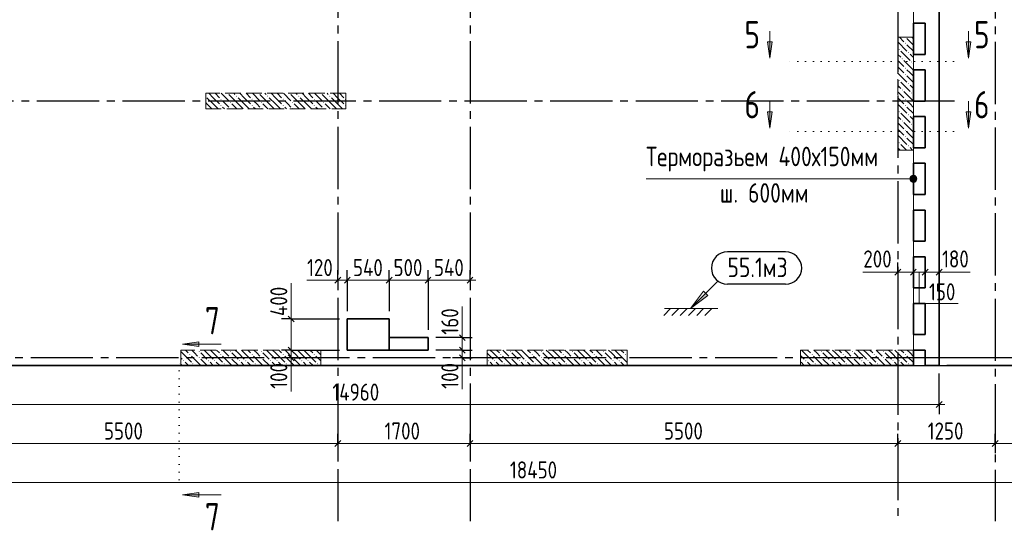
# Model space of a CAD drawing. Header units: millimetres. Extents: x 0 to 31317, y 0 to 42000.
# Tile 4 of 12: x 10533 to 23193, y 15930 to 22376. Entities that reach past the tile are written whole.
import ezdxf

# ---------------------------------------------------------------- set-up
doc = ezdxf.new("R2010")
doc.units = ezdxf.units.MM
for name, pattern in [('______2', [270, 200, -70]), ('______5', [1100, 800, -100, 100, -100]), ('______9', [100, 0, -100])]:
    doc.linetypes.add(name, pattern=pattern)
for name, color, linetype, lineweight in [('Standard', 7, 'Continuous', 25), ('ЖБ Пилон', 180, 'Continuous', 25), ('Оси', 40, '______5', 18), ('Примечания', 7, 'Continuous', 25), ('Размерная выноска', 7, 'Continuous', 13), ('Сечения символ', 7, 'Continuous', 25)]:
    doc.layers.add(name, color=color, linetype=linetype, lineweight=lineweight)
doc.layers.add('ЖБ Перекрытие верхний уровень', color=7, linetype='Continuous', lineweight=25, true_color=0xe0e0ff)
doc.styles.add('GOST 2.304-81', font='txt')
doc.styles.add('ISOCPEUR', font='txt')

msp = doc.modelspace()

# ---------------------------------------------------------------- hatches: boundary and pattern name
at = {"layer": 'ЖБ Пилон', "linetype": 'Continuous', "lineweight": 18, "transparency": 33554687}
for points in [[(21914, 22073), (21921, 22080), (21927, 22073), (21921, 22067)], [(21924, 22150), (21921, 22147), (21918, 22150)], [(21834, 21993), (21841, 22000), (21847, 21993), (21841, 21987)], [(21954, 21953), (21961, 21960), (21967, 21953), (21961, 21947)], [(21874, 21873), (21881, 21880), (21887, 21873), (21881, 21867)], [(21994, 21833), (22001, 21840), (22007, 21833), (22001, 21827)], [(21914, 21753), (21921, 21760), (21927, 21753), (21921, 21747)], [(21914, 21673), (21921, 21680), (21927, 21673), (21921, 21667)], [(21834, 21593), (21841, 21600), (21847, 21593), (21841, 21587)], [(21954, 21553), (21961, 21560), (21967, 21553), (21961, 21547)], [(12924, 21397), (12927, 21393), (12924, 21390)], [(13204, 21430), (13201, 21427), (13198, 21430)], [(13314, 21393), (13321, 21400), (13327, 21393), (13321, 21387)], [(13604, 21430), (13601, 21427), (13598, 21430)], [(13714, 21393), (13721, 21400), (13727, 21393), (13721, 21387)], [(14004, 21430), (14001, 21427), (13998, 21430)], [(14114, 21393), (14121, 21400), (14127, 21393), (14121, 21387)], [(14404, 21430), (14401, 21427), (14398, 21430)], [(14514, 21393), (14521, 21400), (14527, 21393), (14521, 21387)], [(21874, 21473), (21881, 21480), (21887, 21473), (21881, 21467)], [(21994, 21433), (22001, 21440), (22007, 21433), (22001, 21427)], [(13114, 21353), (13121, 21360), (13127, 21353), (13121, 21347)], [(13114, 21273), (13121, 21280), (13127, 21273), (13121, 21267)], [(13234, 21313), (13241, 21320), (13247, 21313), (13241, 21307)], [(13514, 21353), (13521, 21360), (13527, 21353), (13521, 21347)], [(13514, 21273), (13521, 21280), (13527, 21273), (13521, 21267)], [(13634, 21313), (13641, 21320), (13647, 21313), (13641, 21307)], [(13914, 21353), (13921, 21360), (13927, 21353), (13921, 21347)], [(13914, 21273), (13921, 21280), (13927, 21273), (13921, 21267)], [(14034, 21313), (14041, 21320), (14047, 21313), (14041, 21307)], [(14314, 21353), (14321, 21360), (14327, 21353), (14321, 21347)], [(14314, 21273), (14321, 21280), (14327, 21273), (14321, 21267)], [(14434, 21313), (14441, 21320), (14447, 21313), (14441, 21307)], [(14714, 21353), (14721, 21360), (14724, 21357), (14724, 21350), (14721, 21347)], [(14714, 21273), (14721, 21280), (14724, 21277), (14724, 21270), (14721, 21267)], [(21914, 21353), (21921, 21360), (21927, 21353), (21921, 21347)], [(21914, 21273), (21921, 21280), (21927, 21273), (21921, 21267)], [(13234, 21233), (13241, 21240), (13247, 21233), (13244, 21230), (13238, 21230)], [(13634, 21233), (13641, 21240), (13647, 21233), (13644, 21230), (13638, 21230)], [(14034, 21233), (14041, 21240), (14047, 21233), (14044, 21230), (14038, 21230)], [(14434, 21233), (14441, 21240), (14447, 21233), (14444, 21230), (14438, 21230)], [(21834, 21193), (21841, 21200), (21847, 21193), (21841, 21187)], [(21954, 21153), (21961, 21160), (21967, 21153), (21961, 21147)], [(21874, 21073), (21881, 21080), (21887, 21073), (21881, 21067)], [(21994, 21033), (22001, 21040), (22007, 21033), (22001, 21027)], [(21914, 20953), (21921, 20960), (21927, 20953), (21921, 20947)], [(21834, 20793), (21841, 20800), (21847, 20793), (21841, 20787)], [(21914, 20873), (21921, 20880), (21927, 20873), (21921, 20867)], [(21954, 20753), (21961, 20760), (21967, 20753), (21961, 20747)], [(12834, 18113), (12841, 18120), (12847, 18113), (12841, 18107)], [(13234, 18113), (13241, 18120), (13247, 18113), (13241, 18107)], [(13634, 18113), (13641, 18120), (13647, 18113), (13641, 18107)], [(14034, 18113), (14041, 18120), (14047, 18113), (14041, 18107)], [(16834, 18113), (16841, 18120), (16847, 18113), (16841, 18107)], [(17234, 18113), (17241, 18120), (17247, 18113), (17241, 18107)], [(17634, 18113), (17641, 18120), (17647, 18113), (17641, 18107)], [(18034, 18113), (18041, 18120), (18047, 18113), (18041, 18107)], [(20834, 18113), (20841, 18120), (20847, 18113), (20841, 18107)], [(21234, 18113), (21241, 18120), (21247, 18113), (21241, 18107)], [(21634, 18113), (21641, 18120), (21647, 18113), (21641, 18107)], [(12634, 17993), (12641, 18000), (12647, 17993), (12641, 17987)], [(12714, 18073), (12721, 18080), (12727, 18073), (12721, 18067)], [(12834, 18033), (12841, 18040), (12847, 18033), (12841, 18027)], [(12954, 17993), (12961, 18000), (12967, 17993), (12961, 17987)], [(13034, 17993), (13041, 18000), (13047, 17993), (13041, 17987)], [(13114, 18073), (13121, 18080), (13127, 18073), (13121, 18067)], [(13234, 18033), (13241, 18040), (13247, 18033), (13241, 18027)], [(13354, 17993), (13361, 18000), (13367, 17993), (13361, 17987)], [(13434, 17993), (13441, 18000), (13447, 17993), (13441, 17987)], [(13514, 18073), (13521, 18080), (13527, 18073), (13521, 18067)], [(13634, 18033), (13641, 18040), (13647, 18033), (13641, 18027)], [(13754, 17993), (13761, 18000), (13767, 17993), (13761, 17987)], [(13834, 17993), (13841, 18000), (13847, 17993), (13841, 17987)], [(13914, 18073), (13921, 18080), (13927, 18073), (13921, 18067)], [(14034, 18033), (14041, 18040), (14047, 18033), (14041, 18027)], [(14154, 17993), (14161, 18000), (14167, 17993), (14161, 17987)], [(14234, 17993), (14241, 18000), (14247, 17993), (14241, 17987)], [(14314, 18073), (14321, 18080), (14327, 18073), (14321, 18067)], [(16554, 17993), (16561, 18000), (16567, 17993), (16561, 17987)], [(16634, 17993), (16641, 18000), (16647, 17993), (16641, 17987)], [(16714, 18073), (16721, 18080), (16727, 18073), (16721, 18067)], [(16834, 18033), (16841, 18040), (16847, 18033), (16841, 18027)], [(16954, 17993), (16961, 18000), (16967, 17993), (16961, 17987)], [(17034, 17993), (17041, 18000), (17047, 17993), (17041, 17987)], [(17114, 18073), (17121, 18080), (17127, 18073), (17121, 18067)], [(17234, 18033), (17241, 18040), (17247, 18033), (17241, 18027)], [(17354, 17993), (17361, 18000), (17367, 17993), (17361, 17987)], [(17434, 17993), (17441, 18000), (17447, 17993), (17441, 17987)], [(17514, 18073), (17521, 18080), (17527, 18073), (17521, 18067)], [(17634, 18033), (17641, 18040), (17647, 18033), (17641, 18027)], [(17754, 17993), (17761, 18000), (17767, 17993), (17761, 17987)], [(17834, 17993), (17841, 18000), (17847, 17993), (17841, 17987)], [(17914, 18073), (17921, 18080), (17927, 18073), (17921, 18067)], [(18034, 18033), (18041, 18040), (18047, 18033), (18041, 18027)], [(18154, 17993), (18161, 18000), (18167, 17993), (18161, 17987)], [(18234, 17993), (18241, 18000), (18247, 17993), (18241, 17987)], [(18314, 18073), (18321, 18080), (18327, 18073), (18321, 18067)], [(20634, 17993), (20641, 18000), (20647, 17993), (20641, 17987)], [(20714, 18073), (20721, 18080), (20727, 18073), (20721, 18067)], [(20834, 18033), (20841, 18040), (20847, 18033), (20841, 18027)], [(20954, 17993), (20961, 18000), (20967, 17993), (20961, 17987)], [(21034, 17993), (21041, 18000), (21047, 17993), (21041, 17987)], [(21114, 18073), (21121, 18080), (21127, 18073), (21121, 18067)], [(21234, 18033), (21241, 18040), (21247, 18033), (21241, 18027)], [(21354, 17993), (21361, 18000), (21367, 17993), (21361, 17987)], [(21434, 17993), (21441, 18000), (21447, 17993), (21441, 17987)], [(21514, 18073), (21521, 18080), (21527, 18073), (21521, 18067)], [(21634, 18033), (21641, 18040), (21647, 18033), (21641, 18027)], [(21754, 17993), (21761, 18000), (21767, 17993), (21761, 17987)], [(21834, 17993), (21841, 18000), (21847, 17993), (21841, 17987)], [(21914, 18073), (21921, 18080), (21927, 18073), (21921, 18067)], [(12754, 17953), (12761, 17960), (12767, 17953), (12761, 17947)], [(13154, 17953), (13161, 17960), (13167, 17953), (13161, 17947)], [(13554, 17953), (13561, 17960), (13567, 17953), (13561, 17947)], [(13954, 17953), (13961, 17960), (13967, 17953), (13961, 17947)], [(14354, 17953), (14361, 17960), (14367, 17953), (14361, 17947)], [(16754, 17953), (16761, 17960), (16767, 17953), (16761, 17947)], [(17154, 17953), (17161, 17960), (17167, 17953), (17161, 17947)], [(17554, 17953), (17561, 17960), (17567, 17953), (17561, 17947)], [(17954, 17953), (17961, 17960), (17967, 17953), (17961, 17947)], [(20754, 17953), (20761, 17960), (20767, 17953), (20761, 17947)], [(21154, 17953), (21161, 17960), (21167, 17953), (21161, 17947)], [(21554, 17953), (21561, 17960), (21567, 17953), (21561, 17947)], [(21954, 17953), (21961, 17960), (21967, 17953), (21961, 17947)]]:
    msp.add_hatch(color=7, dxfattribs=at).paths.add_polyline_path(points, flags=16)
at = {"layer": 'Примечания', "linetype": 'Continuous', "lineweight": 13, "transparency": 33554687}
for points in [[(21985, 20307), (21985, 20353), (21979, 20330)], [(21985, 20353), (22002, 20291), (22002, 20369)], [(21985, 20353), (21985, 20307), (22002, 20291)], [(22002, 20369), (22024, 20285), (22024, 20375)], [(22002, 20369), (22002, 20291), (22024, 20285)], [(22024, 20375), (22024, 20285), (22046, 20291)], [(22024, 20375), (22046, 20291), (22046, 20369)], [(22046, 20369), (22046, 20291), (22063, 20307)], [(22046, 20369), (22063, 20307), (22063, 20353)], [(22063, 20353), (22063, 20307), (22069, 20330)], [(19354, 18861), (19156, 18663), (19382, 18832)]]:
    msp.add_hatch(color=7, dxfattribs=at).paths.add_polyline_path(points)
at = {"layer": 'Сечения символ', "linetype": 'Continuous', "lineweight": 13, "transparency": 33554687}
for points in [[(20206, 22090), (20176, 21880), (20146, 22090)], [(22763, 22090), (22733, 21880), (22703, 22090)], [(20206, 21190), (20176, 20980), (20146, 21190)], [(22763, 21190), (22733, 20980), (22703, 21190)], [(12835, 18175), (12625, 18205), (12835, 18235)], [(12835, 16238), (12625, 16268), (12835, 16298)]]:
    msp.add_hatch(color=7, dxfattribs=at).paths.add_polyline_path(points, flags=16)

# ---------------------------------------------------------------- linework, layer by layer
at = {"layer": 'Standard', "color": 251, "linetype": 'Continuous', "lineweight": -3, "true_color": 0x656565, "transparency": 33554687}
for p, q in [((21824, 19130), (21824, 19255)), ((22024, 19130), (22024, 19255)), ((22174, 19130), (22174, 19255)), ((22354, 19130), (22354, 19255)), ((14624, 19030), (14624, 19155)), ((14744, 19030), (14744, 19155)), ((15284, 19030), (15284, 19155)), ((15784, 19030), (15784, 19155)), ((16324, 19030), (16324, 19155)), ((21824, 19130), (21824, 19005)), ((22024, 19130), (22024, 19005)), ((22174, 19130), (22174, 19005)), ((22354, 19130), (22354, 19005)), ((14624, 19030), (14624, 18905)), ((14624, 19030), (14624, 19030)), ((14744, 19030), (14744, 18905)), ((14744, 19030), (14744, 18630)), ((15284, 19030), (15284, 18905)), ((15284, 19030), (15284, 18630)), ((15784, 19030), (15784, 18905)), ((15784, 19030), (15784, 18390)), ((16324, 19030), (16324, 18905)), ((16324, 19030), (16324, 19030)), ((14024, 18530), (13899, 18530)), ((14024, 18530), (14149, 18530)), ((14024, 18530), (14644, 18530)), ((16224, 18290), (16099, 18290)), ((16224, 18290), (16349, 18290)), ((14024, 18130), (13899, 18130)), ((14024, 18130), (14149, 18130)), ((14024, 18130), (14644, 18130)), ((16224, 18130), (16099, 18130)), ((16224, 18130), (16349, 18130)), ((14024, 18030), (13899, 18030)), ((14024, 18030), (14149, 18030)), ((14024, 18030), (14024, 18030)), ((16224, 18030), (16099, 18030)), ((16224, 18030), (16349, 18030)), ((16224, 18030), (16224, 18030)), ((23574, 18030), (22454, 18030)), ((23574, 17930), (22454, 17930)), ((27124, 17930), (22454, 17930)), ((22354, 17430), (22354, 17830)), ((22354, 17430), (22354, 17555)), ((22354, 17430), (22354, 17305)), ((14624, 16930), (14624, 17055)), ((16324, 16930), (16324, 17055)), ((21824, 16930), (21824, 17055)), ((23074, 16930), (23074, 17055)), ((14624, 16930), (14624, 16805)), ((14624, 16930), (14624, 16930)), ((16324, 16930), (16324, 16805)), ((16324, 16930), (16324, 16930)), ((21824, 16930), (21824, 16805)), ((21824, 16930), (21824, 16930)), ((23074, 16930), (23074, 16805)), ((23074, 16930), (23074, 16930))]:
    msp.add_line(p, q, dxfattribs=at)
at = {"layer": 'Standard', "color": 7, "linetype": 'Continuous', "lineweight": 13, "transparency": 33554687}
for p, q in [((21824, 19130), (21749, 19130)), ((21824, 19130), (22024, 19130)), ((22024, 19130), (22174, 19130)), ((22174, 19130), (22354, 19130)), ((22354, 19130), (22429, 19130)), ((14624, 19030), (14549, 19030)), ((14624, 19030), (14744, 19030)), ((14744, 19030), (15284, 19030)), ((15284, 19030), (15784, 19030)), ((15784, 19030), (16324, 19030)), ((16324, 19030), (16399, 19030)), ((14024, 18530), (14024, 18605)), ((16224, 18290), (16224, 18365)), ((16224, 18130), (16224, 18290)), ((14024, 18130), (14024, 18030)), ((16224, 18030), (16224, 18130)), ((14024, 18030), (14024, 17955)), ((16224, 18030), (16224, 17955)), ((7394, 17430), (22354, 17430)), ((22354, 17430), (22429, 17430)), ((9124, 16930), (14624, 16930)), ((14624, 16930), (16324, 16930)), ((16324, 16930), (21824, 16930)), ((21824, 16930), (23074, 16930)), ((23074, 16930), (26374, 16930)), ((7924, 16430), (26374, 16430))]:
    msp.add_line(p, q, dxfattribs=at)
at = {"layer": 'Standard', "color": 7, "linetype": 'Continuous', "lineweight": 25, "transparency": 33554687}
for p, q in [((21786, 19092), (21861, 19168)), ((21986, 19092), (22061, 19168)), ((22136, 19092), (22212, 19168)), ((22316, 19092), (22392, 19168)), ((14586, 18992), (14661, 19068)), ((14707, 18992), (14782, 19068)), ((15246, 18992), (15322, 19068)), ((15746, 18992), (15821, 19068)), ((16286, 18992), (16361, 19068)), ((13986, 18568), (14061, 18492)), ((16262, 18253), (16187, 18328)), ((13986, 18168), (14061, 18092)), ((16262, 18092), (16187, 18168)), ((13986, 18068), (14061, 17992)), ((16262, 17992), (16187, 18068)), ((22316, 17392), (22392, 17468)), ((14586, 16892), (14661, 16968)), ((16286, 16892), (16361, 16968)), ((21786, 16892), (21861, 16968)), ((23036, 16892), (23112, 16968))]:
    msp.add_line(p, q, dxfattribs=at)
msp.add_lwpolyline([(7394, 17930), (24124, 17930), (24124, 39500), (7394, 39500), (7394, 17930)], dxfattribs=at)
at = {"layer": 'Standard', "color": 7, "linetype": 'Continuous', "lineweight": 13, "transparency": 33554687}
for points in [[(7674, 17930), (22024, 17930), (22024, 39170), (7674, 39170), (7674, 17930)], [(14024, 18530), (14024, 18516), (14024, 18516), (14024, 18130)]]:
    msp.add_lwpolyline(points, dxfattribs=at)
at = {"layer": 'Standard', "color": 251, "linetype": 'Continuous', "lineweight": -3, "true_color": 0x656565, "transparency": 33554687}
for points in [[(16224, 18290), (16207, 18290), (16207, 18290), (15884, 18290)], [(16224, 18130), (16207, 18130), (16207, 18130), (15884, 18130)]]:
    msp.add_lwpolyline(points, dxfattribs=at)
at = {"layer": 'ЖБ Перекрытие верхний уровень', "color": 7, "linetype": 'Continuous', "lineweight": 35, "transparency": 33554687}
for p, q in [((22354, 17930), (22354, 24210)), ((22024, 21930), (22024, 22330)), ((22024, 22330), (22174, 22330)), ((22174, 22330), (22174, 21930)), ((22174, 21930), (22024, 21930)), ((22024, 21330), (22024, 21730)), ((22024, 21730), (22174, 21730)), ((22174, 21730), (22174, 21330)), ((22174, 21330), (22024, 21330)), ((22024, 20730), (22024, 21130)), ((22024, 21130), (22174, 21130)), ((22174, 21130), (22174, 20730)), ((22174, 20730), (22024, 20730)), ((22024, 20130), (22024, 20530)), ((22024, 20530), (22174, 20530)), ((22174, 20530), (22174, 20130)), ((22174, 20130), (22024, 20130)), ((22024, 19530), (22024, 19930)), ((22024, 19930), (22174, 19930)), ((22174, 19930), (22174, 19530)), ((22174, 19530), (22024, 19530)), ((22024, 18930), (22024, 19330)), ((22024, 19330), (22174, 19330)), ((22174, 19330), (22174, 18930)), ((22174, 18930), (22024, 18930)), ((22024, 18330), (22024, 18730)), ((22024, 18730), (22174, 18730)), ((22174, 18730), (22174, 18330)), ((15284, 18530), (14744, 18530)), ((14744, 18530), (14744, 18130)), ((15284, 18130), (15284, 18530)), ((15784, 18290), (15284, 18290)), ((15284, 18290), (15284, 18130)), ((15784, 18130), (15784, 18290)), ((22174, 18330), (22024, 18330)), ((14744, 18130), (15284, 18130)), ((15284, 18130), (15784, 18130)), ((22024, 17930), (22024, 18130)), ((22024, 18130), (22174, 18130)), ((22174, 18130), (22174, 17930)), ((7394, 17930), (22024, 17930)), ((22174, 17930), (22354, 17930))]:
    msp.add_line(p, q, dxfattribs=at)
at = {"layer": 'ЖБ Пилон', "color": 253, "linetype": '______2', "lineweight": 13, "true_color": 0xa0a0a0, "transparency": 33554687}
for p, q in [((22024, 22150), (21824, 22150)), ((21824, 22150), (21824, 20700)), ((22024, 20700), (22024, 22150)), ((14724, 21430), (12924, 21430)), ((12924, 21430), (12924, 21230)), ((14724, 21230), (14724, 21430)), ((12924, 21230), (14724, 21230)), ((21824, 20700), (22024, 20700)), ((14404, 18130), (12604, 18130)), ((12604, 18130), (12604, 17930)), ((14404, 17930), (14404, 18130)), ((18344, 18130), (16544, 18130)), ((16544, 18130), (16544, 17930)), ((18344, 17930), (18344, 18130)), ((22024, 18130), (20574, 18130)), ((20574, 18130), (20574, 17930)), ((22024, 17930), (22024, 18130)), ((12604, 17930), (14404, 17930)), ((16544, 17930), (18344, 17930)), ((20574, 17930), (22024, 17930))]:
    msp.add_line(p, q, dxfattribs=at)
at = {"layer": 'ЖБ Пилон', "color": 9, "linetype": 'Continuous', "lineweight": 18, "true_color": 0xc7c7c7, "transparency": 33554687}
for p, q in [((21824, 22090), (21941, 21973)), ((21844, 22150), (21901, 22093)), ((21981, 22093), (21941, 22133)), ((21941, 22053), (22024, 21970)), ((22021, 22053), (21981, 22093)), ((22004, 22150), (22021, 22133)), ((21861, 21893), (21824, 21930)), ((21861, 21973), (21981, 21853)), ((21981, 21933), (22024, 21890)), ((21824, 21850), (21901, 21773)), ((21901, 21853), (22021, 21733)), ((22024, 21810), (22021, 21813)), ((21824, 21770), (21901, 21693)), ((21824, 21690), (21941, 21573)), ((21981, 21693), (21941, 21733)), ((21941, 21653), (22024, 21570)), ((22021, 21653), (21981, 21693)), ((21861, 21493), (21824, 21530)), ((21861, 21573), (21981, 21453)), ((21981, 21533), (22024, 21490)), ((13021, 21373), (12964, 21430)), ((13044, 21430), (13101, 21373)), ((13124, 21430), (13221, 21333)), ((13341, 21293), (13221, 21413)), ((13284, 21430), (13301, 21413)), ((13421, 21373), (13364, 21430)), ((13444, 21430), (13501, 21373)), ((13524, 21430), (13621, 21333)), ((13741, 21293), (13621, 21413)), ((13684, 21430), (13701, 21413)), ((13821, 21373), (13764, 21430)), ((13844, 21430), (13901, 21373)), ((13924, 21430), (14021, 21333)), ((14141, 21293), (14021, 21413)), ((14084, 21430), (14101, 21413)), ((14221, 21373), (14164, 21430)), ((14244, 21430), (14301, 21373)), ((14324, 21430), (14421, 21333)), ((14541, 21293), (14421, 21413)), ((14484, 21430), (14501, 21413)), ((14621, 21373), (14564, 21430)), ((14644, 21430), (14701, 21373)), ((21824, 21450), (21901, 21373)), ((21901, 21453), (22021, 21333)), ((22024, 21410), (22021, 21413)), ((12941, 21293), (12924, 21310)), ((12941, 21373), (13021, 21293)), ((12941, 21293), (13004, 21230)), ((13021, 21373), (13101, 21293)), ((13021, 21293), (13084, 21230)), ((13181, 21293), (13141, 21333)), ((13221, 21253), (13181, 21293)), ((13261, 21293), (13324, 21230)), ((13341, 21373), (13421, 21293)), ((13341, 21293), (13404, 21230)), ((13421, 21373), (13501, 21293)), ((13421, 21293), (13484, 21230)), ((13581, 21293), (13541, 21333)), ((13621, 21253), (13581, 21293)), ((13661, 21293), (13724, 21230)), ((13741, 21373), (13821, 21293)), ((13741, 21293), (13804, 21230)), ((13821, 21373), (13901, 21293)), ((13821, 21293), (13884, 21230)), ((13981, 21293), (13941, 21333)), ((14021, 21253), (13981, 21293)), ((14061, 21293), (14124, 21230)), ((14141, 21373), (14221, 21293)), ((14141, 21293), (14204, 21230)), ((14221, 21373), (14301, 21293)), ((14221, 21293), (14284, 21230)), ((14381, 21293), (14341, 21333)), ((14421, 21253), (14381, 21293)), ((14461, 21293), (14524, 21230)), ((14541, 21373), (14621, 21293)), ((14541, 21293), (14604, 21230)), ((14621, 21373), (14701, 21293)), ((14621, 21293), (14684, 21230)), ((21824, 21370), (21901, 21293)), ((21824, 21290), (21941, 21173)), ((21981, 21293), (21941, 21333)), ((22021, 21253), (21981, 21293)), ((12924, 21230), (12924, 21230)), ((13141, 21253), (13164, 21230)), ((13541, 21253), (13564, 21230)), ((13941, 21253), (13964, 21230)), ((14341, 21253), (14364, 21230)), ((21861, 21173), (21981, 21053)), ((21941, 21253), (22024, 21170)), ((21861, 21093), (21824, 21130)), ((21824, 21050), (21901, 20973)), ((21901, 21053), (22021, 20933)), ((21981, 21133), (22024, 21090)), ((21824, 20970), (21901, 20893)), ((21824, 20890), (21941, 20773)), ((21981, 20893), (21941, 20933)), ((22021, 20853), (21981, 20893)), ((22024, 21010), (22021, 21013)), ((21861, 20773), (21934, 20700)), ((21941, 20853), (22024, 20770)), ((21854, 20700), (21824, 20730)), ((21981, 20733), (22014, 20700)), ((12604, 18110), (12621, 18093)), ((12664, 18130), (12701, 18093)), ((12781, 18093), (12744, 18130)), ((12941, 18093), (12904, 18130)), ((12984, 18130), (13021, 18093)), ((13064, 18130), (13101, 18093)), ((13181, 18093), (13144, 18130)), ((13341, 18093), (13304, 18130)), ((13384, 18130), (13421, 18093)), ((13464, 18130), (13501, 18093)), ((13581, 18093), (13544, 18130)), ((13741, 18093), (13704, 18130)), ((13784, 18130), (13821, 18093)), ((13864, 18130), (13901, 18093)), ((13981, 18093), (13944, 18130)), ((14141, 18093), (14104, 18130)), ((14184, 18130), (14221, 18093)), ((14264, 18130), (14301, 18093)), ((14381, 18093), (14344, 18130)), ((16584, 18130), (16621, 18093)), ((16664, 18130), (16701, 18093)), ((16781, 18093), (16744, 18130)), ((16941, 18093), (16904, 18130)), ((16984, 18130), (17021, 18093)), ((17064, 18130), (17101, 18093)), ((17181, 18093), (17144, 18130)), ((17341, 18093), (17304, 18130)), ((17384, 18130), (17421, 18093)), ((17464, 18130), (17501, 18093)), ((17581, 18093), (17544, 18130)), ((17741, 18093), (17704, 18130)), ((17784, 18130), (17821, 18093)), ((17864, 18130), (17901, 18093)), ((17981, 18093), (17944, 18130)), ((18141, 18093), (18104, 18130)), ((18184, 18130), (18221, 18093)), ((18264, 18130), (18301, 18093)), ((20584, 18130), (20621, 18093)), ((20664, 18130), (20701, 18093)), ((20781, 18093), (20744, 18130)), ((20941, 18093), (20904, 18130)), ((20984, 18130), (21021, 18093)), ((21064, 18130), (21101, 18093)), ((21181, 18093), (21144, 18130)), ((21341, 18093), (21304, 18130)), ((21384, 18130), (21421, 18093)), ((21464, 18130), (21501, 18093)), ((21581, 18093), (21544, 18130)), ((21741, 18093), (21704, 18130)), ((21784, 18130), (21821, 18093)), ((21864, 18130), (21901, 18093)), ((21981, 18093), (21944, 18130)), ((12604, 18030), (12621, 18013)), ((12621, 18093), (12741, 17973)), ((12741, 18053), (12861, 17933)), ((12821, 18053), (12781, 18093)), ((12861, 18093), (12941, 18013)), ((12861, 18013), (12944, 17930)), ((12941, 18093), (13021, 18013)), ((13021, 18093), (13141, 17973)), ((13141, 18053), (13261, 17933)), ((13221, 18053), (13181, 18093)), ((13261, 18093), (13341, 18013)), ((13261, 18013), (13344, 17930)), ((13341, 18093), (13421, 18013)), ((13421, 18093), (13541, 17973)), ((13541, 18053), (13661, 17933)), ((13621, 18053), (13581, 18093)), ((13661, 18093), (13741, 18013)), ((13661, 18013), (13744, 17930)), ((13741, 18093), (13821, 18013)), ((13821, 18093), (13941, 17973)), ((13941, 18053), (14061, 17933)), ((14021, 18053), (13981, 18093)), ((14061, 18093), (14141, 18013)), ((14061, 18013), (14144, 17930)), ((14141, 18093), (14221, 18013)), ((14221, 18093), (14341, 17973)), ((14341, 18053), (14404, 17990)), ((14404, 18070), (14381, 18093)), ((16544, 18090), (16621, 18013)), ((16621, 18093), (16741, 17973)), ((16741, 18053), (16861, 17933)), ((16821, 18053), (16781, 18093)), ((16861, 18093), (16941, 18013)), ((16861, 18013), (16944, 17930)), ((16941, 18093), (17021, 18013)), ((17021, 18093), (17141, 17973)), ((17141, 18053), (17261, 17933)), ((17221, 18053), (17181, 18093)), ((17261, 18093), (17341, 18013)), ((17261, 18013), (17344, 17930)), ((17341, 18093), (17421, 18013)), ((17421, 18093), (17541, 17973)), ((17541, 18053), (17661, 17933)), ((17621, 18053), (17581, 18093)), ((17661, 18093), (17741, 18013)), ((17661, 18013), (17744, 17930)), ((17741, 18093), (17821, 18013)), ((17821, 18093), (17941, 17973)), ((17941, 18053), (18061, 17933)), ((18021, 18053), (17981, 18093)), ((18061, 18093), (18141, 18013)), ((18061, 18013), (18144, 17930)), ((18141, 18093), (18221, 18013)), ((18221, 18093), (18341, 17973)), ((18341, 18053), (18344, 18050)), ((20574, 18060), (20621, 18013)), ((20621, 18093), (20741, 17973)), ((20741, 18053), (20861, 17933)), ((20821, 18053), (20781, 18093)), ((20861, 18093), (20941, 18013)), ((20861, 18013), (20944, 17930)), ((20941, 18093), (21021, 18013)), ((21021, 18093), (21141, 17973)), ((21141, 18053), (21261, 17933)), ((21221, 18053), (21181, 18093)), ((21261, 18093), (21341, 18013)), ((21261, 18013), (21344, 17930)), ((21341, 18093), (21421, 18013)), ((21421, 18093), (21541, 17973)), ((21541, 18053), (21661, 17933)), ((21621, 18053), (21581, 18093)), ((21661, 18093), (21741, 18013)), ((21661, 18013), (21744, 17930)), ((21741, 18093), (21821, 18013)), ((21821, 18093), (21941, 17973)), ((21941, 18053), (22024, 17970)), ((22021, 18053), (21981, 18093)), ((12621, 17933), (12604, 17950)), ((12624, 17930), (12621, 17933)), ((12661, 17973), (12704, 17930)), ((12781, 17933), (12784, 17930)), ((13021, 17933), (12981, 17973)), ((13024, 17930), (13021, 17933)), ((13061, 17973), (13104, 17930)), ((13181, 17933), (13184, 17930)), ((13421, 17933), (13381, 17973)), ((13424, 17930), (13421, 17933)), ((13461, 17973), (13504, 17930)), ((13581, 17933), (13584, 17930)), ((13821, 17933), (13781, 17973)), ((13824, 17930), (13821, 17933)), ((13861, 17973), (13904, 17930)), ((13981, 17933), (13984, 17930)), ((14221, 17933), (14181, 17973)), ((14224, 17930), (14221, 17933)), ((14261, 17973), (14304, 17930)), ((14381, 17933), (14384, 17930)), ((16544, 17930), (16544, 17930)), ((16621, 17933), (16581, 17973)), ((16624, 17930), (16621, 17933)), ((16661, 17973), (16704, 17930)), ((16781, 17933), (16784, 17930)), ((17021, 17933), (16981, 17973)), ((17024, 17930), (17021, 17933)), ((17061, 17973), (17104, 17930)), ((17181, 17933), (17184, 17930)), ((17421, 17933), (17381, 17973)), ((17424, 17930), (17421, 17933)), ((17461, 17973), (17504, 17930)), ((17581, 17933), (17584, 17930)), ((17821, 17933), (17781, 17973)), ((17824, 17930), (17821, 17933)), ((17861, 17973), (17904, 17930)), ((17981, 17933), (17984, 17930)), ((18221, 17933), (18181, 17973)), ((18224, 17930), (18221, 17933)), ((18261, 17973), (18304, 17930)), ((20621, 17933), (20581, 17973)), ((20624, 17930), (20621, 17933)), ((20661, 17973), (20704, 17930)), ((20781, 17933), (20784, 17930)), ((21021, 17933), (20981, 17973)), ((21024, 17930), (21021, 17933)), ((21061, 17973), (21104, 17930)), ((21181, 17933), (21184, 17930)), ((21421, 17933), (21381, 17973)), ((21424, 17930), (21421, 17933)), ((21461, 17973), (21504, 17930)), ((21581, 17933), (21584, 17930)), ((21821, 17933), (21781, 17973)), ((21824, 17930), (21821, 17933)), ((21861, 17973), (21904, 17930)), ((21981, 17933), (21984, 17930))]:
    msp.add_line(p, q, dxfattribs=at)
at = {"layer": 'Оси', "color": 8, "linetype": '______5', "lineweight": -3, "transparency": 33554687}
for p, q in [((21824, 40100), (21824, 15930)), ((14624, 39700), (14624, 15930)), ((16324, 39700), (16324, 15930)), ((23074, 33090), (23074, 15930)), ((22554, 21330), (4600, 21330)), ((23574, 18030), (4600, 18030))]:
    msp.add_line(p, q, dxfattribs=at)
at = {"layer": 'Примечания', "color": 7, "linetype": 'Continuous', "lineweight": 13, "transparency": 33554687}
for p, q in [((18586, 20330), (22024, 20330)), ((21979, 20330), (21979, 20330)), ((22024, 20375), (22024, 20375)), ((22024, 20285), (22024, 20285)), ((22069, 20330), (22069, 20330)), ((19509, 19016), (19156, 18663)), ((19325, 18889), (19156, 18663)), ((19382, 18832), (19325, 18889)), ((19354, 18861), (19368, 18875)), ((19156, 18663), (19382, 18832)), ((18902, 18663), (18813, 18574)), ((18824, 18663), (19508, 18663)), ((19008, 18663), (18919, 18574)), ((19114, 18663), (19025, 18574)), ((19221, 18663), (19132, 18574)), ((19156, 18663), (19156, 18663)), ((19156, 18663), (19156, 18663)), ((19156, 18663), (19156, 18663)), ((19327, 18663), (19238, 18574)), ((19433, 18663), (19344, 18574))]:
    msp.add_line(p, q, dxfattribs=at)
at = {"layer": 'Примечания', "color": 7, "linetype": 'Continuous', "lineweight": 25, "transparency": 33554687}
for p, q in [((20380, 19393), (19634, 19393)), ((20380, 18976), (19634, 18976))]:
    msp.add_line(p, q, dxfattribs=at)
at = {"layer": 'Примечания', "color": 7, "linetype": 'Continuous', "lineweight": 13, "transparency": 33554687}
msp.add_circle((22024, 20330), 45, dxfattribs=at)
at = {"layer": 'Примечания', "color": 7, "linetype": 'Continuous', "lineweight": 25, "transparency": 33554687}
for centre, start, end in [((19634, 19184), 90, 270), ((20380, 19184), 270, 90)]:
    msp.add_arc(centre, 208, start, end, dxfattribs=at)
at = {"layer": 'Размерная выноска', "color": 7, "linetype": 'Continuous', "lineweight": 13, "transparency": 33554687}
for p, q in [((21824, 19130), (21374, 19130)), ((22354, 19130), (22754, 19130)), ((14624, 19030), (14224, 19030)), ((14024, 18530), (14024, 18990)), ((16224, 18290), (16224, 18690)), ((14024, 18030), (14024, 17600)), ((16224, 18030), (16224, 17630))]:
    msp.add_line(p, q, dxfattribs=at)
msp.add_lwpolyline([(22099, 19130), (22099, 18730), (22599, 18730)], dxfattribs=at)
at = {"layer": 'Сечения символ', "color": 7, "linetype": 'Continuous', "lineweight": 13, "transparency": 33554687}
for p, q in [((20176, 21880), (20176, 22227)), ((22733, 21880), (22733, 22227)), ((20176, 21880), (20146, 22090)), ((20146, 22090), (20206, 22090)), ((20176, 22090), (20176, 22105)), ((20206, 22090), (20176, 21880)), ((22733, 21880), (22703, 22090)), ((22703, 22090), (22763, 22090)), ((22733, 22090), (22733, 22105)), ((22763, 22090), (22733, 21880)), ((20176, 21880), (20176, 21880)), ((20176, 21880), (20176, 21880)), ((20176, 21880), (20176, 21880)), ((22733, 21880), (22733, 21880)), ((22733, 21880), (22733, 21880)), ((22733, 21880), (22733, 21880)), ((20176, 20980), (20176, 21327)), ((22733, 20980), (22733, 21327)), ((20176, 20980), (20146, 21190)), ((20146, 21190), (20206, 21190)), ((20176, 21190), (20176, 21205)), ((20206, 21190), (20176, 20980)), ((22733, 20980), (22703, 21190)), ((22703, 21190), (22763, 21190)), ((22733, 21190), (22733, 21205)), ((22763, 21190), (22733, 20980)), ((20176, 20980), (20176, 20980)), ((20176, 20980), (20176, 20980)), ((20176, 20980), (20176, 20980)), ((22733, 20980), (22733, 20980)), ((22733, 20980), (22733, 20980)), ((22733, 20980), (22733, 20980)), ((12625, 18205), (12835, 18235)), ((12835, 18235), (12835, 18175)), ((12625, 18205), (13125, 18205)), ((12625, 18205), (12625, 18205)), ((12625, 18205), (12625, 18205)), ((12625, 18205), (12625, 18205)), ((12835, 18175), (12625, 18205)), ((12835, 18205), (12850, 18205)), ((12625, 16268), (12835, 16298)), ((12625, 16268), (13125, 16268)), ((12625, 16268), (12625, 16268)), ((12625, 16268), (12625, 16268)), ((12625, 16268), (12625, 16268)), ((12835, 16238), (12625, 16268)), ((12835, 16298), (12835, 16238)), ((12835, 16268), (12850, 16268))]:
    msp.add_line(p, q, dxfattribs=at)
at = {"layer": 'Сечения символ', "color": 7, "linetype": '______9', "lineweight": 13, "transparency": 33554687}
for p, q in [((22539, 21838), (20399, 21838)), ((22539, 20938), (20399, 20938)), ((12583, 16461), (12583, 17982))]:
    msp.add_line(p, q, dxfattribs=at)

# ---------------------------------------------------------------- texts
at = {"layer": 'Standard', "color": 7, "linetype": 'Continuous', "lineweight": 25, "transparency": 33554687, "char_height": 220, "attachment_point": 7, "style": 'GOST 2.304-81'}
for s, insert, width in [('120', (14227, 19080), 485.07), ('540', (14818, 19080), 516.4), ('500', (15339, 19080), 516.4), ('540', (15859, 19080), 516.39), ('200', (21380, 19191), 531.97), ('180', (22392, 19191), 485.07), ('150', (22224, 18769), 469.51), ('14960', (14553, 17480), 766.4), ('5500', (11616, 16980), 641.48), ('1700', (15224, 16980), 625.74), ('5500', (18816, 16980), 641.48), ('1250', (22207, 16980), 610.16), ('18450', (16836, 16480), 750.82)]:
    msp.add_mtext(s, dxfattribs=dict(at, insert=insert, width=width))
at = {"layer": 'Standard', "color": 7, "linetype": 'Continuous', "lineweight": 25, "transparency": 33554687, "char_height": 220, "attachment_point": 7, "rotation": 90, "style": 'GOST 2.304-81'}
for s, insert, width in [('400', (13974, 18568), 531.96), ('160', (16174, 18328), 485.07), ('100', (13974, 17633), 485.09), ('100', (16174, 17633), 485.09)]:
    msp.add_mtext(s, dxfattribs=dict(at, insert=insert, width=width))
at = {"layer": 'Примечания', "color": 7, "linetype": 'Continuous', "lineweight": 25, "transparency": 33554687, "char_height": 250, "attachment_point": 7, "style": 'GOST 2.304-81'}
for s, insert, width in [('Терморазьем\\~400х150мм', (18586, 20425), 3189.08), ('ш.\\~600мм', (19536, 20025), 1279.43), ('55.1м3', (19634, 19068), 871.09)]:
    msp.add_mtext(s, dxfattribs=dict(at, insert=insert, width=width))
at = {"layer": 'Сечения символ', "color": 7, "linetype": 'Continuous', "lineweight": 35, "transparency": 33554687, "char_height": 350, "attachment_point": 7, "style": 'ISOCPEUR'}
for s, insert, width in [('\\W0.78;5', (19852, 22008), 380.81), ('\\W0.78;5', (22804, 22008), 380.81), ('\\W0.78;6', (19852, 21108), 380.81), ('\\W0.78;6', (22804, 21108), 380.81), ('\\W0.78;7', (12915, 18333), 380.8), ('\\W0.78;7', (12915, 15813), 380.8)]:
    msp.add_mtext(s, dxfattribs=dict(at, insert=insert, width=width))

doc.saveas('drawing.dxf')
